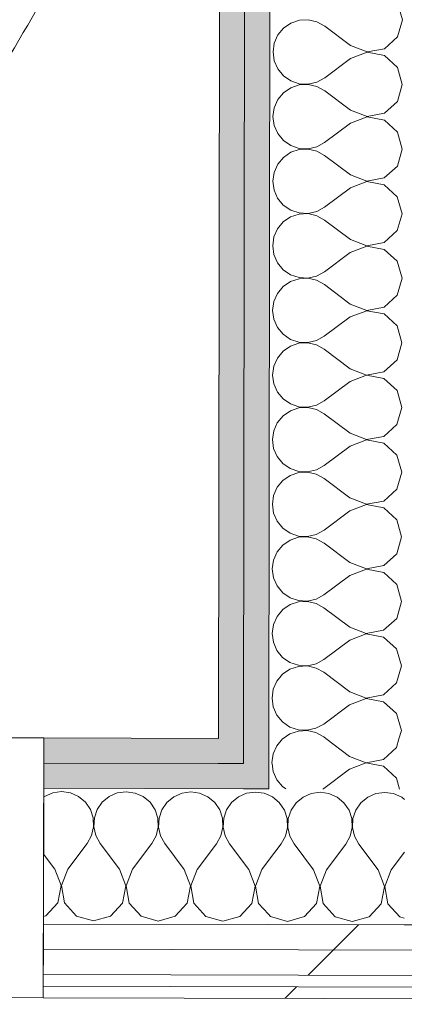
# Model space of a CAD drawing. Header units: millimetres. Extents: x -30280 to 19093, y -18706 to 4378.
# Tile 101 of 206: x -8593 to -8395, y -15445 to -14938. Entities that reach past the tile are written whole.
import ezdxf

# ---------------------------------------------------------------- set-up
doc = ezdxf.new("R2010")
doc.units = ezdxf.units.MM
doc.header["$MEASUREMENT"] = 0
doc.linetypes.add('Rayas Pequeñas', pattern=[282.222222, 141.111111, -141.111111])
doc.linetypes.add('Wipeout_Contour', pattern=[1000, 0, -1000])
for name, color, linetype, lineweight in [('Nuevo_01 2D_Mobiliari_Pluma_Nº__101', 252, 'Continuous', 5), ('Nuevo_08_E_Envans secs_Pluma_Nº__1', 7, 'Continuous', 5), ('Nuevo_Puertas Archicad_Pluma_Nº__1', 7, 'Continuous', 5)]:
    doc.layers.add(name, color=color, linetype=linetype, lineweight=lineweight)
doc.layers.add('Nuevo_08_E_Envans secs', color=7, linetype='Continuous')
doc.layers.add('Nuevo_Puertas Archicad', color=7, linetype='Continuous')
for name, color, linetype, lineweight, true_color in [('Nuevo_08_E_Envans secs_Pluma_Nº__102', 7, 'Continuous', 5, 0xcccccc), ('Nuevo_08_E_Envans secs_Pluma_Nº__171', 171, 'Continuous', 13, 0xaaaaff), ('Nuevo_08_E_Envans secs_Pluma_Nº__177', 7, 'Continuous', 15, 0xf7e046), ('Nuevo_08_E_Envans secs_Pluma_Nº__79', 7, 'Continuous', 5, 0xaaffd5)]:
    doc.layers.add(name, color=color, linetype=linetype, lineweight=lineweight, true_color=true_color)
pattern_1 = [(45, (0, 0), (-183.8478, 183.8478), [195, -65]), (45, (7e-14, 183.85), (-183.8478, 183.8478), [195, -65])]

# ---------------------------------------------------------------- blocks, each defined once
blk = doc.blocks.new('*X107')
at = {"layer": 'Nuevo_08_E_Envans secs_Pluma_Nº__102', "color": 254, "linetype": 'Continuous', "lineweight": 5, "true_color": 0xcccccc}
for p, q in [((-8580.13, -15338.2), (-8580.52, -15338.52)), ((-8575.92, -15336.36), (-8580.13, -15338.2)), ((-8571.36, -15335.74), (-8575.92, -15336.36)), ((-8566.81, -15336.38), (-8571.36, -15335.74)), ((-8562.61, -15338.25), (-8566.81, -15336.38)), ((-8559.08, -15341.19), (-8562.61, -15338.25)), ((-8546.8, -15338.29), (-8550.35, -15341.21)), ((-8542.59, -15336.44), (-8546.8, -15338.29)), ((-8538.03, -15335.82), (-8542.59, -15336.44)), ((-8533.48, -15336.46), (-8538.03, -15335.82)), ((-8529.28, -15338.33), (-8533.48, -15336.46)), ((-8525.74, -15341.27), (-8529.28, -15338.33)), ((-8513.47, -15338.37), (-8517.01, -15341.29)), ((-8509.25, -15336.52), (-8513.47, -15338.37)), ((-8504.7, -15335.9), (-8509.25, -15336.52)), ((-8500.15, -15336.55), (-8504.7, -15335.9)), ((-8495.94, -15338.41), (-8500.15, -15336.55)), ((-8492.41, -15341.35), (-8495.94, -15338.41)), ((-8480.13, -15338.45), (-8483.68, -15341.38)), ((-8475.92, -15336.61), (-8480.13, -15338.45)), ((-8471.36, -15335.98), (-8475.92, -15336.61)), ((-8466.81, -15336.63), (-8471.36, -15335.98)), ((-8464.56, -15337.63), (-8466.81, -15336.63)), ((-8556.48, -15344.99), (-8559.08, -15341.19)), ((-8550.35, -15341.21), (-8552.96, -15344.99)), ((-8523.15, -15345.07), (-8525.74, -15341.27)), ((-8517.01, -15341.29), (-8519.63, -15345.08)), ((-8489.81, -15345.15), (-8492.41, -15341.35)), ((-8483.68, -15341.38), (-8486.29, -15345.16)), ((-8555.02, -15349.35), (-8556.48, -15344.99)), ((-8554.81, -15353.94), (-8555.02, -15349.35)), ((-8554.44, -15349.35), (-8554.68, -15353.94)), ((-8552.96, -15344.99), (-8554.44, -15349.35)), ((-8521.69, -15349.43), (-8523.15, -15345.07)), ((-8521.48, -15354.02), (-8521.69, -15349.43)), ((-8521.11, -15349.43), (-8521.34, -15354.02)), ((-8519.63, -15345.08), (-8521.11, -15349.43)), ((-8488.36, -15349.51), (-8489.81, -15345.15)), ((-8488.14, -15354.11), (-8488.36, -15349.51)), ((-8487.77, -15349.51), (-8488.01, -15354.11)), ((-8486.29, -15345.16), (-8487.77, -15349.51)), ((-8555.86, -15358.42), (-8554.81, -15353.94)), ((-8554.68, -15353.94), (-8553.65, -15358.42)), ((-8522.53, -15358.5), (-8521.48, -15354.02)), ((-8521.34, -15354.02), (-8520.31, -15358.51)), ((-8489.2, -15358.58), (-8488.14, -15354.11)), ((-8488.01, -15354.11), (-8486.98, -15358.59)), ((-8558.1, -15362.44), (-8555.86, -15358.42)), ((-8553.65, -15358.42), (-8551.43, -15362.45)), ((-8524.76, -15362.52), (-8522.53, -15358.5)), ((-8520.31, -15358.51), (-8518.1, -15362.53)), ((-8491.43, -15362.6), (-8489.2, -15358.58)), ((-8486.98, -15358.59), (-8484.76, -15362.62)), ((-8568.13, -15375.74), (-8558.1, -15362.44)), ((-8541.46, -15375.81), (-8551.43, -15362.45)), ((-8534.8, -15375.83), (-8524.76, -15362.52)), ((-8508.13, -15375.89), (-8518.1, -15362.53)), ((-8501.46, -15375.91), (-8491.43, -15362.6)), ((-8474.8, -15375.98), (-8484.76, -15362.62)), ((-8574.8, -15375.73), (-8580.59, -15367.96)), ((-8468.13, -15375.99), (-8464.61, -15371.32)), ((-8571.55, -15384.24), (-8574.8, -15375.73)), ((-8568.13, -15375.74), (-8571.42, -15384.24)), ((-8538.22, -15384.32), (-8541.46, -15375.81)), ((-8534.8, -15375.83), (-8538.08, -15384.32)), ((-8504.89, -15384.4), (-8508.13, -15375.89)), ((-8501.46, -15375.91), (-8504.75, -15384.4)), ((-8471.55, -15384.49), (-8474.8, -15375.98)), ((-8468.13, -15375.99), (-8471.42, -15384.49)), ((-8573.27, -15393.19), (-8571.55, -15384.24)), ((-8571.42, -15384.24), (-8569.75, -15393.19)), ((-8539.93, -15393.27), (-8538.22, -15384.32)), ((-8538.08, -15384.32), (-8536.41, -15393.28)), ((-8506.6, -15393.35), (-8504.89, -15384.4)), ((-8504.75, -15384.4), (-8503.08, -15393.36)), ((-8473.27, -15393.43), (-8471.55, -15384.49)), ((-8471.42, -15384.49), (-8469.75, -15393.44)), ((-8579.43, -15399.89), (-8573.27, -15393.19)), ((-8569.75, -15393.19), (-8563.62, -15399.93)), ((-8546.09, -15399.98), (-8539.93, -15393.27)), ((-8536.41, -15393.28), (-8530.29, -15400.02)), ((-8512.76, -15400.06), (-8506.6, -15393.35)), ((-8503.08, -15393.36), (-8496.95, -15400.1)), ((-8479.43, -15400.14), (-8473.27, -15393.43)), ((-8469.75, -15393.44), (-8464.65, -15399.05)), ((-8580.67, -15400.24), (-8579.43, -15399.89)), ((-8563.62, -15399.93), (-8554.86, -15402.44)), ((-8554.86, -15402.44), (-8546.09, -15399.98)), ((-8530.29, -15400.02), (-8521.53, -15402.53)), ((-8521.53, -15402.53), (-8512.76, -15400.06)), ((-8496.95, -15400.1), (-8488.2, -15402.61)), ((-8488.2, -15402.61), (-8479.43, -15400.14))]:
    blk.add_line(p, q, dxfattribs=at)
blk = doc.blocks.new('*X108')
at = {"layer": 'Nuevo_08_E_Envans secs_Pluma_Nº__102', "color": 254, "linetype": 'Continuous', "lineweight": 5, "true_color": 0xcccccc}
for p, q in [((-8462.61, -15338.49), (-8464.56, -15337.63)), ((-8459.08, -15341.44), (-8462.61, -15338.49)), ((-8446.8, -15338.53), (-8450.35, -15341.46)), ((-8442.59, -15336.69), (-8446.8, -15338.53)), ((-8438.03, -15336.07), (-8442.59, -15336.69)), ((-8433.48, -15336.71), (-8438.03, -15336.07)), ((-8429.28, -15338.58), (-8433.48, -15336.71)), ((-8425.74, -15341.52), (-8429.28, -15338.58)), ((-8413.47, -15338.62), (-8417.01, -15341.54)), ((-8409.25, -15336.77), (-8413.47, -15338.62)), ((-8404.7, -15336.15), (-8409.25, -15336.77)), ((-8400.15, -15336.79), (-8404.7, -15336.15)), ((-8395.94, -15338.66), (-8400.15, -15336.79)), ((-8394.56, -15339.81), (-8395.94, -15338.66)), ((-8456.48, -15345.23), (-8459.08, -15341.44)), ((-8450.35, -15341.46), (-8452.96, -15345.24)), ((-8423.15, -15345.32), (-8425.74, -15341.52)), ((-8417.01, -15341.54), (-8419.63, -15345.33)), ((-8455.02, -15349.59), (-8456.48, -15345.23)), ((-8454.81, -15354.19), (-8455.02, -15349.59)), ((-8454.44, -15349.6), (-8454.68, -15354.19)), ((-8452.96, -15345.24), (-8454.44, -15349.6)), ((-8421.69, -15349.68), (-8423.15, -15345.32)), ((-8421.48, -15354.27), (-8421.69, -15349.68)), ((-8421.11, -15349.68), (-8421.34, -15354.27)), ((-8419.63, -15345.33), (-8421.11, -15349.68)), ((-8455.86, -15358.66), (-8454.81, -15354.19)), ((-8454.68, -15354.19), (-8453.65, -15358.67)), ((-8422.53, -15358.75), (-8421.48, -15354.27)), ((-8421.34, -15354.27), (-8420.31, -15358.75)), ((-8458.1, -15362.68), (-8455.86, -15358.66)), ((-8453.65, -15358.67), (-8451.43, -15362.7)), ((-8424.76, -15362.77), (-8422.53, -15358.75)), ((-8420.31, -15358.75), (-8418.1, -15362.78)), ((-8464.61, -15371.32), (-8458.1, -15362.68)), ((-8441.46, -15376.06), (-8451.43, -15362.7)), ((-8434.8, -15376.07), (-8424.76, -15362.77)), ((-8408.13, -15376.14), (-8418.1, -15362.78)), ((-8401.46, -15376.16), (-8394.6, -15367.06)), ((-8438.22, -15384.57), (-8441.46, -15376.06)), ((-8434.8, -15376.07), (-8438.08, -15384.57)), ((-8404.89, -15384.65), (-8408.13, -15376.14)), ((-8401.46, -15376.16), (-8404.75, -15384.65)), ((-8439.93, -15393.52), (-8438.22, -15384.57)), ((-8438.08, -15384.57), (-8436.41, -15393.52)), ((-8406.6, -15393.6), (-8404.89, -15384.65)), ((-8404.75, -15384.65), (-8403.08, -15393.61)), ((-8446.1, -15400.22), (-8439.93, -15393.52)), ((-8436.41, -15393.52), (-8430.29, -15400.26)), ((-8412.76, -15400.31), (-8406.6, -15393.6)), ((-8403.08, -15393.61), (-8396.95, -15400.35)), ((-8464.65, -15399.05), (-8463.62, -15400.18)), ((-8463.62, -15400.18), (-8454.86, -15402.69)), ((-8454.86, -15402.69), (-8446.1, -15400.22)), ((-8430.29, -15400.26), (-8421.53, -15402.77)), ((-8421.53, -15402.77), (-8412.76, -15400.31)), ((-8396.95, -15400.35), (-8394.65, -15401.01))]:
    blk.add_line(p, q, dxfattribs=at)
blk = doc.blocks.new('Puerta Corredera Empotrada 27_3')
at = {"layer": 'Nuevo_Puertas Archicad_Pluma_Nº__1', "color": 7, "linetype": 'Continuous', "lineweight": 5}
for p, q in [((-420, 0), (-450, 0)), ((-450, 0), (-450, -134)), ((-450, -13), (-450, 0)), ((-450, -13), (-450, 0)), ((-450, -26), (-450, -13)), ((-450, -26), (-450, -13)), ((-450, -96), (-450, -26)), ((-450, -96), (-450, -26)), ((-450, -109), (-450, -96)), ((-450, -109), (-450, -96)), ((-450, -122), (-450, -109)), ((-450, -122), (-450, -109)), ((-450, -128), (-450, -122)), ((-450, -128), (-450, -122)), ((-450, -134), (-450, -128)), ((-450, -134), (-450, -128)), ((-450, -134), (-420, -134))]:
    blk.add_line(p, q, dxfattribs=at)
blk = doc.blocks.new('Muro_62_1', base_point=(-3815.2, -15319.86))
at = {"layer": 'Nuevo_08_E_Envans secs_Pluma_Nº__79', "linetype": 'Continuous', "lineweight": 5, "true_color": 0xaaffd5}
for points in [[(-8580.47, -15321.05), (-8490.54, -15321.27), (-8490.52, -15308.27), (-8580.44, -15308.05)], [(-8477.52, -15308.3), (-8490.52, -15308.27), (-8490.54, -15321.27), (-8477.54, -15321.3)], [(-8580.47, -15321.05), (-8580.51, -15334.05), (-8477.56, -15334.3), (-8477.54, -15321.3)], [(-8464.54, -15321.33), (-8477.54, -15321.3), (-8477.56, -15334.3), (-8464.56, -15334.33)]]:
    blk.add_hatch(color=121, dxfattribs=at).paths.add_polyline_path(points)
at = {"layer": 'Nuevo_08_E_Envans secs_Pluma_Nº__1', "color": 7, "linetype": 'Continuous', "lineweight": 5}
for p, q in [((-8580.47, -15321.05), (-8580.44, -15308.05)), ((-8477.52, -15308.3), (-8477.54, -15321.3)), ((-8580.51, -15334.05), (-8580.47, -15321.05)), ((-8580.47, -15321.05), (-8490.54, -15321.27)), ((-8490.54, -15321.27), (-8477.54, -15321.3)), ((-8464.54, -15321.33), (-8464.56, -15334.33)), ((-8580.51, -15334.05), (-8477.56, -15334.3)), ((-8477.56, -15334.3), (-8464.56, -15334.33))]:
    blk.add_line(p, q, dxfattribs=at)
at = {"layer": 'Nuevo_08_E_Envans secs_Pluma_Nº__1', "color": 7, "linetype": 'Continuous', "lineweight": 5, "flags": 128}
blk.add_lwpolyline([(-8490.52, -15308.27), (-8580.44, -15308.05)], dxfattribs=at)
at = {"color": 254, "linetype": 'Wipeout_Contour', "lineweight": 0, "ltscale": 69348.815231}
blk.add_wipeout([(-8580.74, -15430.05), (-7200.51, -15433.47), (-7200.48, -15420.47), (-8580.71, -15417.05)], dxfattribs=at).dxf.layer = 'Nuevo_08_E_Envans secs'
at = {"color": 254, "linetype": 'Wipeout_Contour', "lineweight": 0, "ltscale": 69404.075793}
blk.add_wipeout([(-8580.77, -15442.05), (-7200.54, -15445.47), (-7200.53, -15439.47), (-8580.76, -15436.05)], dxfattribs=at).dxf.layer = 'Nuevo_08_E_Envans secs'
at = {"layer": 'Nuevo_08_E_Envans secs_Pluma_Nº__171', "linetype": 'Continuous', "lineweight": 13, "true_color": 0xaaaaff}
h = blk.add_hatch(dxfattribs=at)
h.set_pattern_fill('Panellat_HPL_0001', color=161, style=0, pattern_type=2)
h.set_pattern_definition(pattern_1)
h.paths.add_polyline_path([(-8580.77, -15442.05), (-7200.54, -15445.47), (-7200.53, -15439.47), (-8580.76, -15436.05)])
at = {"layer": 'Nuevo_08_E_Envans secs_Pluma_Nº__177', "linetype": 'Continuous', "lineweight": 15, "true_color": 0xf7e046}
h = blk.add_hatch(dxfattribs=at)
h.set_pattern_fill('Panellat_HPL_0001', color=53, style=0, pattern_type=2)
h.set_pattern_definition(pattern_1)
h.paths.add_polyline_path([(-8580.74, -15430.05), (-7200.51, -15433.47), (-7200.48, -15420.47), (-8580.71, -15417.05)])
at = {"layer": 'Nuevo_08_E_Envans secs_Pluma_Nº__1', "color": 7, "linetype": 'Continuous', "lineweight": 5}
for p, q in [((-8580.76, -15436.05), (-8580.74, -15430.05)), ((-8580.74, -15430.05), (-7200.51, -15433.47)), ((-8580.77, -15442.05), (-8580.76, -15436.05)), ((-8580.76, -15436.05), (-7200.53, -15439.47))]:
    blk.add_line(p, q, dxfattribs=at)
at = {"layer": 'Nuevo_08_E_Envans secs_Pluma_Nº__1', "color": 7, "linetype": 'Continuous', "lineweight": 5, "flags": 128}
blk.add_lwpolyline([(-8580.77, -15442.05), (-7200.54, -15445.47)], dxfattribs=at)
at = {"color": 254, "linetype": 'Wipeout_Contour', "lineweight": 0, "ltscale": 69302.480203}
blk.add_wipeout([(-8580.71, -15417.05), (-7200.48, -15420.47), (-7200.45, -15407.47), (-8580.68, -15404.05)], dxfattribs=at).dxf.layer = 'Nuevo_08_E_Envans secs'
at = {"layer": 'Nuevo_08_E_Envans secs_Pluma_Nº__177', "linetype": 'Continuous', "lineweight": 15, "true_color": 0xf7e046}
h = blk.add_hatch(dxfattribs=at)
h.set_pattern_fill('Panellat_HPL_0001', color=53, style=0, pattern_type=2)
h.set_pattern_definition(pattern_1)
h.paths.add_polyline_path([(-8580.71, -15417.05), (-7200.48, -15420.47), (-7200.45, -15407.47), (-8580.68, -15404.05)])
at = {"layer": 'Nuevo_08_E_Envans secs_Pluma_Nº__1', "color": 7, "linetype": 'Continuous', "lineweight": 5}
for p, q in [((-8580.68, -15404.05), (-8580.51, -15334.05)), ((-8580.71, -15417.05), (-8580.68, -15404.05)), ((-8580.68, -15404.05), (-8464.66, -15404.33)), ((-8464.66, -15404.33), (-8394.66, -15404.51)), ((-8394.66, -15404.51), (-7200.45, -15407.47)), ((-8580.74, -15430.05), (-8580.71, -15417.05)), ((-8580.71, -15417.05), (-7200.48, -15420.47))]:
    blk.add_line(p, q, dxfattribs=at)
at = {"layer": 'Nuevo_08_E_Envans secs', "color": 7, "lineweight": 20}
for name in ['*X107', '*X108']:
    blk.add_blockref(name, (0, 0), dxfattribs=at)
at = {"layer": 'Nuevo_Puertas Archicad', "color": 253, "linetype": 'Continuous', "lineweight": 5, "true_color": 0xa4a4a6, "xscale": -1, "zscale": 1000, "rotation": 359.8580098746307}
blk.add_blockref('Puerta Corredera Empotrada 27_3', (-9030.44, -15306.93), dxfattribs=at)
blk = doc.blocks.new('*X232')
at = {"layer": 'Nuevo_08_E_Envans secs_Pluma_Nº__102', "color": 254, "linetype": 'Continuous', "lineweight": 5, "true_color": 0xcccccc}
for p, q in [((-8462.8, -15321.34), (-8462.24, -15325.4)), ((-8422.87, -15324.23), (-8436.22, -15334.21)), ((-8415.61, -15321.46), (-8422.87, -15324.23)), ((-8405.42, -15322.69), (-8411.82, -15321.46)), ((-8398.7, -15328.84), (-8405.42, -15322.69)), ((-8462.24, -15325.4), (-8460.39, -15329.61)), ((-8397.1, -15334.5), (-8398.7, -15328.84)), ((-8460.39, -15329.61), (-8457.46, -15333.15)), ((-8457.46, -15333.15), (-8455.72, -15334.36)), ((-8436.57, -15334.4), (-8436.22, -15334.21))]:
    blk.add_line(p, q, dxfattribs=at)
blk = doc.blocks.new('*X233')
at = {"layer": 'Nuevo_08_E_Envans secs_Pluma_Nº__102', "color": 254, "linetype": 'Continuous', "lineweight": 5, "true_color": 0xcccccc}
for p, q in [((-8457.43, -15308.55), (-8460.37, -15312.08)), ((-8457.14, -15308.35), (-8457.43, -15308.55)), ((-8422.86, -15317.57), (-8435.04, -15308.41)), ((-8398.68, -15313.03), (-8397.39, -15308.5)), ((-8460.37, -15312.08), (-8462.23, -15316.29)), ((-8405.41, -15319.17), (-8398.68, -15313.03)), ((-8462.23, -15316.29), (-8462.87, -15320.84)), ((-8422.86, -15317.57), (-8414.37, -15320.85)), ((-8414.37, -15320.85), (-8405.41, -15319.17)), ((-8462.87, -15320.84), (-8462.8, -15321.34)), ((-8414.37, -15320.98), (-8415.61, -15321.46)), ((-8411.82, -15321.46), (-8414.37, -15320.98))]:
    blk.add_line(p, q, dxfattribs=at)
blk = doc.blocks.new('*X236')
at = {"layer": 'Nuevo_08_E_Envans secs_Pluma_Nº__102', "color": 254, "linetype": 'Continuous', "lineweight": 5, "true_color": 0xcccccc}
for p, q in [((-8395.64, -14937.61), (-8398.11, -14928.84)), ((-8448.73, -14937.82), (-8453.09, -14939.28)), ((-8444.14, -14937.6), (-8448.73, -14937.82)), ((-8439.66, -14938.65), (-8444.14, -14937.6)), ((-8398.14, -14946.37), (-8395.64, -14937.61)), ((-8456.89, -14941.88), (-8459.83, -14945.42)), ((-8453.09, -14939.28), (-8456.89, -14941.88)), ((-8435.64, -14940.88), (-8439.66, -14938.65)), ((-8422.32, -14950.9), (-8435.64, -14940.88)), ((-8459.83, -14945.42), (-8461.69, -14949.62)), ((-8404.87, -14952.5), (-8398.14, -14946.37)), ((-8461.69, -14949.62), (-8462.33, -14954.17)), ((-8422.32, -14950.9), (-8413.82, -14954.18)), ((-8413.82, -14954.18), (-8404.87, -14952.5)), ((-8462.33, -14954.17), (-8461.7, -14958.73)), ((-8422.33, -14957.57), (-8435.68, -14967.55)), ((-8413.82, -14954.31), (-8422.33, -14957.57)), ((-8404.88, -14956.02), (-8413.82, -14954.31)), ((-8398.16, -14962.17), (-8404.88, -14956.02)), ((-8461.7, -14958.73), (-8459.85, -14962.94)), ((-8459.85, -14962.94), (-8456.92, -14966.49)), ((-8395.69, -14970.94), (-8398.16, -14962.17)), ((-8456.92, -14966.49), (-8453.14, -14969.1)), ((-8439.71, -14969.77), (-8435.68, -14967.55)), ((-8453.14, -14972.61), (-8456.94, -14975.21)), ((-8453.14, -14969.1), (-8448.78, -14970.57)), ((-8448.78, -14971.15), (-8453.14, -14972.61)), ((-8448.78, -14970.57), (-8444.19, -14970.8)), ((-8444.19, -14970.94), (-8448.78, -14971.15)), ((-8444.19, -14970.8), (-8439.71, -14969.77)), ((-8439.71, -14971.98), (-8444.19, -14970.94)), ((-8435.69, -14974.21), (-8439.71, -14971.98)), ((-8398.19, -14979.7), (-8395.69, -14970.94)), ((-8459.87, -14978.75), (-8461.74, -14982.95)), ((-8456.94, -14975.21), (-8459.87, -14978.75)), ((-8422.37, -14984.23), (-8435.69, -14974.21)), ((-8461.74, -14982.95), (-8462.38, -14987.51)), ((-8404.92, -14985.83), (-8398.19, -14979.7)), ((-8462.38, -14987.51), (-8461.75, -14992.06)), ((-8413.87, -14987.65), (-8422.38, -14990.9)), ((-8422.37, -14984.23), (-8413.87, -14987.51)), ((-8413.87, -14987.51), (-8404.92, -14985.83)), ((-8404.93, -14989.35), (-8413.87, -14987.65)), ((-8461.75, -14992.06), (-8459.9, -14996.27)), ((-8422.38, -14990.9), (-8435.73, -15000.88)), ((-8398.21, -14995.51), (-8404.93, -14989.35)), ((-8459.9, -14996.27), (-8456.97, -14999.82)), ((-8395.73, -15004.27), (-8398.21, -14995.51)), ((-8456.97, -14999.82), (-8453.19, -15002.43)), ((-8453.19, -15002.43), (-8448.83, -15003.9)), ((-8448.83, -15003.9), (-8444.24, -15004.13)), ((-8444.24, -15004.27), (-8448.83, -15004.49)), ((-8444.24, -15004.13), (-8439.76, -15003.1)), ((-8439.76, -15005.32), (-8444.24, -15004.27)), ((-8439.76, -15003.1), (-8435.73, -15000.88)), ((-8398.24, -15013.03), (-8395.73, -15004.27)), ((-8456.98, -15008.55), (-8459.92, -15012.08)), ((-8453.19, -15005.95), (-8456.98, -15008.55)), ((-8448.83, -15004.49), (-8453.19, -15005.95)), ((-8435.74, -15007.55), (-8439.76, -15005.32)), ((-8422.42, -15017.57), (-8435.74, -15007.55)), ((-8459.92, -15012.08), (-8461.78, -15016.29)), ((-8404.97, -15019.17), (-8398.24, -15013.03)), ((-8461.78, -15016.29), (-8462.43, -15020.84)), ((-8422.42, -15017.57), (-8413.92, -15020.85)), ((-8413.92, -15020.85), (-8404.97, -15019.17)), ((-8462.43, -15020.84), (-8461.8, -15025.4)), ((-8422.43, -15024.23), (-8435.78, -15034.21)), ((-8413.92, -15020.98), (-8422.43, -15024.23)), ((-8404.97, -15022.69), (-8413.92, -15020.98)), ((-8398.26, -15028.84), (-8404.97, -15022.69)), ((-8461.8, -15025.4), (-8459.95, -15029.61)), ((-8459.95, -15029.61), (-8457.02, -15033.15)), ((-8395.78, -15037.61), (-8398.26, -15028.84)), ((-8457.02, -15033.15), (-8453.23, -15035.76)), ((-8439.81, -15036.43), (-8435.78, -15034.21)), ((-8453.24, -15039.28), (-8457.03, -15041.88)), ((-8448.88, -15037.82), (-8453.24, -15039.28)), ((-8453.23, -15035.76), (-8448.88, -15037.24)), ((-8448.88, -15037.24), (-8444.29, -15037.47)), ((-8444.29, -15037.6), (-8448.88, -15037.82)), ((-8444.29, -15037.47), (-8439.81, -15036.43)), ((-8439.81, -15038.65), (-8444.29, -15037.6)), ((-8435.79, -15040.88), (-8439.81, -15038.65)), ((-8398.29, -15046.37), (-8395.78, -15037.61)), ((-8457.03, -15041.88), (-8459.97, -15045.42)), ((-8422.47, -15050.9), (-8435.79, -15040.88)), ((-8461.83, -15049.62), (-8462.47, -15054.17)), ((-8459.97, -15045.42), (-8461.83, -15049.62)), ((-8405.02, -15052.5), (-8398.29, -15046.37)), ((-8462.47, -15054.17), (-8461.85, -15058.73)), ((-8413.97, -15054.31), (-8422.48, -15057.57)), ((-8422.47, -15050.9), (-8413.97, -15054.18)), ((-8413.97, -15054.18), (-8405.02, -15052.5)), ((-8405.02, -15056.02), (-8413.97, -15054.31)), ((-8461.85, -15058.73), (-8460, -15062.94)), ((-8422.48, -15057.57), (-8435.83, -15067.55)), ((-8398.31, -15062.17), (-8405.02, -15056.02)), ((-8460, -15062.94), (-8457.07, -15066.49)), ((-8395.83, -15070.94), (-8398.31, -15062.17)), ((-8457.07, -15066.49), (-8453.28, -15069.1)), ((-8453.28, -15069.1), (-8448.93, -15070.57)), ((-8444.34, -15070.8), (-8439.86, -15069.77)), ((-8439.86, -15069.77), (-8435.83, -15067.55)), ((-8457.08, -15075.21), (-8460.02, -15078.75)), ((-8453.29, -15072.61), (-8457.08, -15075.21)), ((-8448.93, -15071.15), (-8453.29, -15072.61)), ((-8448.93, -15070.57), (-8444.34, -15070.8)), ((-8444.34, -15070.94), (-8448.93, -15071.15)), ((-8439.86, -15071.98), (-8444.34, -15070.94)), ((-8435.84, -15074.21), (-8439.86, -15071.98)), ((-8422.52, -15084.23), (-8435.84, -15074.21)), ((-8398.34, -15079.7), (-8395.83, -15070.94)), ((-8460.02, -15078.75), (-8461.88, -15082.95)), ((-8405.07, -15085.83), (-8398.34, -15079.7)), ((-8461.88, -15082.95), (-8462.52, -15087.51)), ((-8422.52, -15084.23), (-8414.02, -15087.51)), ((-8462.52, -15087.51), (-8461.9, -15092.06)), ((-8414.02, -15087.65), (-8422.53, -15090.9)), ((-8414.02, -15087.51), (-8405.07, -15085.83)), ((-8405.07, -15089.35), (-8414.02, -15087.65)), ((-8398.36, -15095.51), (-8405.07, -15089.35)), ((-8461.9, -15092.06), (-8460.05, -15096.27)), ((-8422.53, -15090.9), (-8435.88, -15100.88)), ((-8395.88, -15104.27), (-8398.36, -15095.51)), ((-8460.05, -15096.27), (-8457.12, -15099.82)), ((-8457.12, -15099.82), (-8453.33, -15102.43)), ((-8448.98, -15104.48), (-8453.34, -15105.95)), ((-8453.33, -15102.43), (-8448.98, -15103.9)), ((-8448.98, -15103.9), (-8444.39, -15104.13)), ((-8444.39, -15104.27), (-8448.98, -15104.48)), ((-8444.39, -15104.13), (-8439.9, -15103.1)), ((-8439.91, -15105.32), (-8444.39, -15104.27)), ((-8435.89, -15107.55), (-8439.91, -15105.32)), ((-8439.9, -15103.1), (-8435.88, -15100.88)), ((-8398.38, -15113.03), (-8395.88, -15104.27)), ((-8457.13, -15108.55), (-8460.07, -15112.08)), ((-8453.34, -15105.95), (-8457.13, -15108.55)), ((-8422.57, -15117.57), (-8435.89, -15107.55)), ((-8460.07, -15112.08), (-8461.93, -15116.29)), ((-8405.12, -15119.17), (-8398.38, -15113.03)), ((-8461.93, -15116.29), (-8462.57, -15120.84)), ((-8462.57, -15120.84), (-8461.95, -15125.4)), ((-8414.07, -15120.98), (-8422.58, -15124.23)), ((-8422.57, -15117.57), (-8414.07, -15120.85)), ((-8414.07, -15120.85), (-8405.12, -15119.17)), ((-8405.12, -15122.69), (-8414.07, -15120.98)), ((-8461.95, -15125.4), (-8460.1, -15129.61)), ((-8422.58, -15124.23), (-8435.93, -15134.21)), ((-8398.41, -15128.84), (-8405.12, -15122.69)), ((-8460.1, -15129.61), (-8457.17, -15133.15)), ((-8395.93, -15137.61), (-8398.41, -15128.84)), ((-8457.17, -15133.15), (-8453.38, -15135.76)), ((-8453.38, -15135.76), (-8449.03, -15137.24)), ((-8439.95, -15136.43), (-8435.93, -15134.21)), ((-8453.39, -15139.28), (-8457.18, -15141.88)), ((-8449.03, -15137.82), (-8453.39, -15139.28)), ((-8449.03, -15137.24), (-8444.43, -15137.47)), ((-8444.43, -15137.6), (-8449.03, -15137.82)), ((-8444.43, -15137.47), (-8439.95, -15136.43)), ((-8439.96, -15138.65), (-8444.43, -15137.6)), ((-8435.94, -15140.88), (-8439.96, -15138.65)), ((-8422.62, -15150.9), (-8435.94, -15140.88)), ((-8398.43, -15146.37), (-8395.93, -15137.61)), ((-8460.12, -15145.42), (-8461.98, -15149.62)), ((-8457.18, -15141.88), (-8460.12, -15145.42)), ((-8405.17, -15152.5), (-8398.43, -15146.37)), ((-8461.98, -15149.62), (-8462.62, -15154.17)), ((-8422.62, -15150.9), (-8414.12, -15154.18)), ((-8462.62, -15154.17), (-8462, -15158.73)), ((-8414.12, -15154.31), (-8422.63, -15157.57)), ((-8414.12, -15154.18), (-8405.17, -15152.5)), ((-8405.17, -15156.02), (-8414.12, -15154.31)), ((-8398.46, -15162.17), (-8405.17, -15156.02)), ((-8462, -15158.73), (-8460.15, -15162.94)), ((-8422.63, -15157.57), (-8435.98, -15167.55)), ((-8460.15, -15162.94), (-8457.22, -15166.49)), ((-8457.22, -15166.49), (-8453.43, -15169.1)), ((-8395.98, -15170.94), (-8398.46, -15162.17)), ((-8449.08, -15171.15), (-8453.44, -15172.61)), ((-8453.43, -15169.1), (-8449.08, -15170.57)), ((-8449.08, -15170.57), (-8444.48, -15170.8)), ((-8444.48, -15170.94), (-8449.08, -15171.15)), ((-8444.48, -15170.8), (-8440, -15169.77)), ((-8440.01, -15171.98), (-8444.48, -15170.94)), ((-8440, -15169.77), (-8435.98, -15167.55)), ((-8398.48, -15179.7), (-8395.98, -15170.94)), ((-8457.23, -15175.21), (-8460.17, -15178.75)), ((-8453.44, -15172.61), (-8457.23, -15175.21)), ((-8435.99, -15174.21), (-8440.01, -15171.98)), ((-8422.67, -15184.23), (-8435.99, -15174.21)), ((-8460.17, -15178.75), (-8462.03, -15182.95)), ((-8405.22, -15185.83), (-8398.48, -15179.7)), ((-8462.03, -15182.95), (-8462.67, -15187.51)), ((-8422.67, -15184.23), (-8414.17, -15187.51)), ((-8414.17, -15187.51), (-8405.22, -15185.83)), ((-8462.67, -15187.51), (-8462.04, -15192.06)), ((-8462.04, -15192.06), (-8460.2, -15196.27)), ((-8422.68, -15190.9), (-8436.03, -15200.88)), ((-8414.17, -15187.65), (-8422.68, -15190.9)), ((-8405.22, -15189.35), (-8414.17, -15187.65)), ((-8398.51, -15195.51), (-8405.22, -15189.35)), ((-8460.2, -15196.27), (-8457.27, -15199.82)), ((-8396.03, -15204.27), (-8398.51, -15195.51)), ((-8457.27, -15199.82), (-8453.48, -15202.43)), ((-8440.05, -15203.1), (-8436.03, -15200.88)), ((-8453.49, -15205.95), (-8457.28, -15208.55)), ((-8449.13, -15204.48), (-8453.49, -15205.95)), ((-8453.48, -15202.43), (-8449.13, -15203.9)), ((-8449.13, -15203.9), (-8444.53, -15204.13)), ((-8444.53, -15204.27), (-8449.13, -15204.48)), ((-8444.53, -15204.13), (-8440.05, -15203.1)), ((-8440.06, -15205.32), (-8444.53, -15204.27)), ((-8436.03, -15207.55), (-8440.06, -15205.32)), ((-8398.53, -15213.03), (-8396.03, -15204.27)), ((-8460.22, -15212.08), (-8462.08, -15216.29)), ((-8457.28, -15208.55), (-8460.22, -15212.08)), ((-8422.72, -15217.57), (-8436.03, -15207.55)), ((-8462.08, -15216.29), (-8462.72, -15220.84)), ((-8422.72, -15217.57), (-8414.22, -15220.85)), ((-8405.27, -15219.17), (-8398.53, -15213.03)), ((-8462.72, -15220.84), (-8462.09, -15225.4)), ((-8414.22, -15220.98), (-8422.73, -15224.23)), ((-8414.22, -15220.85), (-8405.27, -15219.17)), ((-8405.27, -15222.69), (-8414.22, -15220.98)), ((-8398.56, -15228.84), (-8405.27, -15222.69)), ((-8462.09, -15225.4), (-8460.25, -15229.61)), ((-8422.73, -15224.23), (-8436.07, -15234.21)), ((-8460.25, -15229.61), (-8457.32, -15233.15)), ((-8396.08, -15237.61), (-8398.56, -15228.84)), ((-8457.32, -15233.15), (-8453.53, -15235.76)), ((-8449.18, -15237.82), (-8453.54, -15239.28)), ((-8453.53, -15235.76), (-8449.18, -15237.24)), ((-8449.18, -15237.24), (-8444.58, -15237.47)), ((-8444.58, -15237.6), (-8449.18, -15237.82)), ((-8444.58, -15237.47), (-8440.1, -15236.43)), ((-8440.11, -15238.65), (-8444.58, -15237.6)), ((-8440.1, -15236.43), (-8436.07, -15234.21)), ((-8398.58, -15246.36), (-8396.08, -15237.61)), ((-8457.33, -15241.88), (-8460.27, -15245.42)), ((-8453.54, -15239.28), (-8457.33, -15241.88)), ((-8436.08, -15240.88), (-8440.11, -15238.65)), ((-8422.77, -15250.9), (-8436.08, -15240.88)), ((-8460.27, -15245.42), (-8462.13, -15249.62)), ((-8405.31, -15252.5), (-8398.58, -15246.36)), ((-8462.13, -15249.62), (-8462.77, -15254.17)), ((-8422.77, -15250.9), (-8414.27, -15254.18)), ((-8414.27, -15254.18), (-8405.31, -15252.5)), ((-8462.77, -15254.17), (-8462.14, -15258.73)), ((-8422.78, -15257.57), (-8436.12, -15267.55)), ((-8414.27, -15254.31), (-8422.78, -15257.57)), ((-8405.32, -15256.02), (-8414.27, -15254.31)), ((-8398.6, -15262.17), (-8405.32, -15256.02)), ((-8462.14, -15258.73), (-8460.29, -15262.94)), ((-8460.29, -15262.94), (-8457.37, -15266.49)), ((-8396.13, -15270.94), (-8398.6, -15262.17)), ((-8457.37, -15266.49), (-8453.58, -15269.1)), ((-8440.15, -15269.77), (-8436.12, -15267.55)), ((-8453.58, -15272.61), (-8457.38, -15275.21)), ((-8453.58, -15269.1), (-8449.22, -15270.57)), ((-8449.23, -15271.15), (-8453.58, -15272.61)), ((-8444.63, -15270.94), (-8449.23, -15271.15)), ((-8449.22, -15270.57), (-8444.63, -15270.8)), ((-8444.63, -15270.8), (-8440.15, -15269.77)), ((-8440.15, -15271.98), (-8444.63, -15270.94)), ((-8436.13, -15274.21), (-8440.15, -15271.98)), ((-8398.63, -15279.7), (-8396.13, -15270.94)), ((-8457.38, -15275.21), (-8460.32, -15278.75)), ((-8422.81, -15284.23), (-8436.13, -15274.21)), ((-8462.18, -15282.95), (-8462.82, -15287.51)), ((-8460.32, -15278.75), (-8462.18, -15282.95)), ((-8405.36, -15285.83), (-8398.63, -15279.7)), ((-8462.82, -15287.51), (-8462.19, -15292.06)), ((-8414.32, -15287.65), (-8422.82, -15290.9)), ((-8422.81, -15284.23), (-8414.32, -15287.51)), ((-8414.32, -15287.51), (-8405.36, -15285.83)), ((-8405.37, -15289.35), (-8414.32, -15287.65)), ((-8462.19, -15292.06), (-8460.34, -15296.27)), ((-8422.82, -15290.9), (-8436.17, -15300.88)), ((-8398.65, -15295.51), (-8405.37, -15289.35)), ((-8460.34, -15296.27), (-8457.41, -15299.82)), ((-8396.18, -15304.27), (-8398.65, -15295.51)), ((-8457.41, -15299.82), (-8453.63, -15302.43)), ((-8453.63, -15302.43), (-8449.27, -15303.9)), ((-8449.27, -15303.9), (-8444.68, -15304.13)), ((-8444.68, -15304.13), (-8440.2, -15303.1)), ((-8440.2, -15303.1), (-8436.17, -15300.88)), ((-8453.63, -15305.95), (-8457.14, -15308.35)), ((-8449.27, -15304.48), (-8453.63, -15305.95)), ((-8444.68, -15304.27), (-8449.27, -15304.48)), ((-8440.2, -15305.32), (-8444.68, -15304.27)), ((-8436.18, -15307.55), (-8440.2, -15305.32)), ((-8435.04, -15308.41), (-8436.18, -15307.55)), ((-8397.39, -15308.5), (-8396.18, -15304.27))]:
    blk.add_line(p, q, dxfattribs=at)
blk = doc.blocks.new('Muro_78_1', base_point=(-8429.52, -15308.42))
at = {"layer": 'Nuevo_08_E_Envans secs_Pluma_Nº__79', "linetype": 'Continuous', "lineweight": 5, "true_color": 0xaaffd5}
for points in [[(-8477.52, -15308.3), (-8475.3, -13808.56), (-8488.3, -13808.56), (-8490.52, -15308.27)], [(-8464.52, -15308.33), (-8462.3, -13808.56), (-8475.3, -13808.56), (-8477.52, -15308.3)], [(-8464.52, -15308.33), (-8477.52, -15308.3), (-8477.54, -15321.3), (-8464.54, -15321.33)]]:
    blk.add_hatch(color=121, dxfattribs=at).paths.add_polyline_path(points)
at = {"layer": 'Nuevo_08_E_Envans secs_Pluma_Nº__1', "color": 7, "linetype": 'Continuous', "lineweight": 5}
for p, q in [((-8477.52, -15308.3), (-8475.3, -13808.56)), ((-8464.52, -15308.33), (-8462.3, -13808.56)), ((-8477.52, -15308.3), (-8477.54, -15321.3)), ((-8464.52, -15308.33), (-8464.54, -15321.33)), ((-8464.54, -15321.33), (-8464.56, -15334.33))]:
    blk.add_line(p, q, dxfattribs=at)
at = {"layer": 'Nuevo_08_E_Envans secs_Pluma_Nº__1', "color": 7, "linetype": 'Continuous', "lineweight": 5, "flags": 128}
blk.add_lwpolyline([(-8488.3, -13808.56), (-8490.52, -15308.27)], dxfattribs=at)
at = {"layer": 'Nuevo_08_E_Envans secs', "color": 7, "lineweight": 20}
for name in ['*X236', '*X233', '*X232']:
    blk.add_blockref(name, (0, 0), dxfattribs=at)

msp = doc.modelspace()

# ---------------------------------------------------------------- block references
at = {"layer": 'Nuevo_08_E_Envans secs', "color": 7, "lineweight": 20}
msp.add_blockref('Muro_62_1', (-3815.2, -15319.86), dxfattribs=at)

# ---------------------------------------------------------------- next in the draw order: linework, layer by layer
at = {"layer": 'Nuevo_01 2D_Mobiliari_Pluma_Nº__101', "color": 252, "linetype": 'Rayas Pequeñas', "lineweight": 5}
msp.add_circle((-9239.42, -14566.98), 750, dxfattribs=at)

# ---------------------------------------------------------------- next in the draw order: block references
at = {"layer": 'Nuevo_08_E_Envans secs', "color": 7, "lineweight": 20}
msp.add_blockref('Muro_78_1', (-8429.52, -15308.42), dxfattribs=at)

doc.saveas('drawing.dxf')
